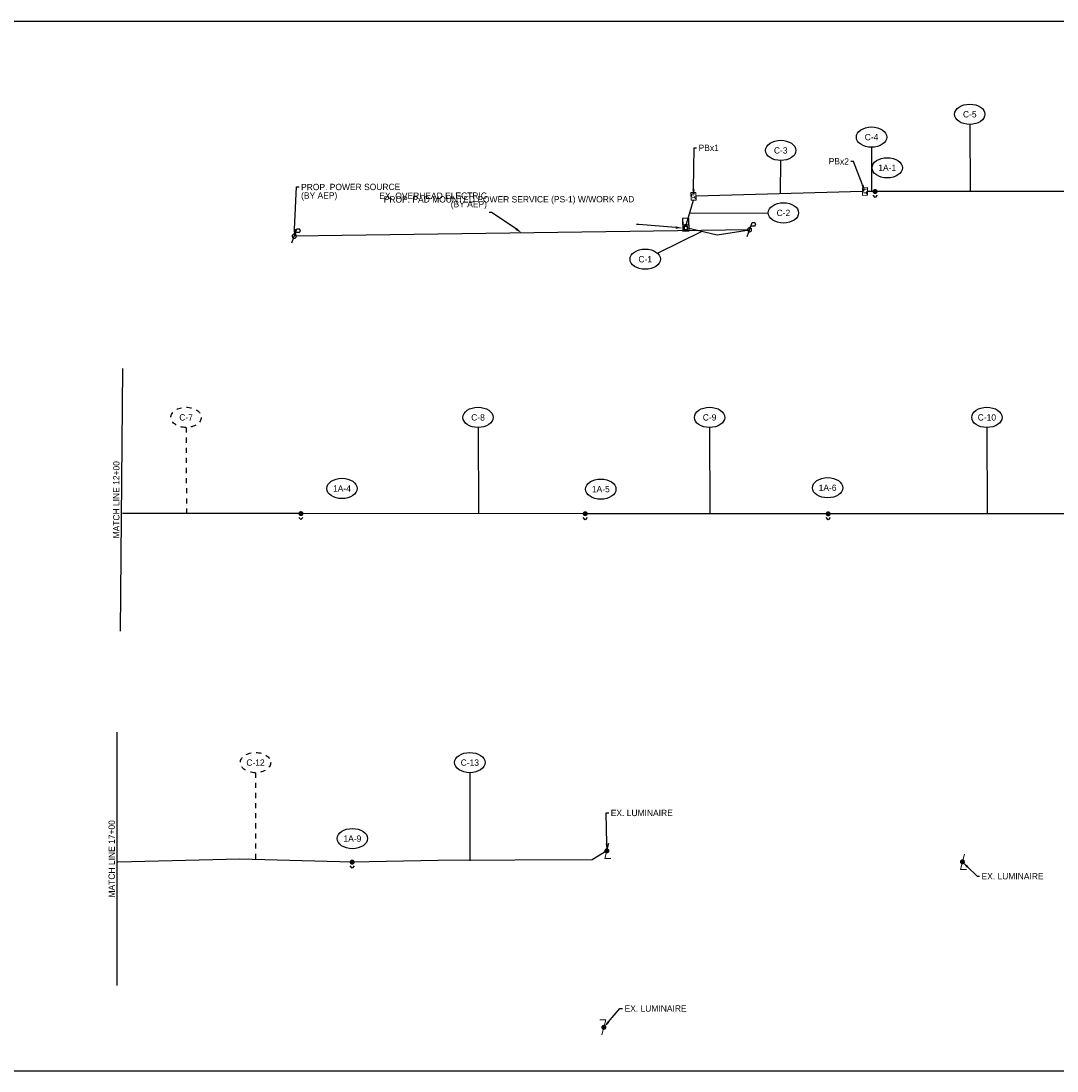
# Model space of a CAD drawing. Header units: feet. Extents: x 300 to 431, y 4 to 24.
# Tile 16 of 17: x 398 to 419, y 4 to 24. Entities that reach past the tile are written whole.
import ezdxf
from ezdxf import colors
from ezdxf.entities.mleader import LeaderData, LeaderLine
from ezdxf.enums import TextEntityAlignment as Align
from ezdxf.math import Vec2, Vec3

# ---------------------------------------------------------------- set-up
doc = ezdxf.new("R2010")
doc.units = ezdxf.units.FT
doc.header["$MEASUREMENT"] = 0
for name, pattern in [('conduitex', [0]), ('conduitpr', [0]), ('F', [0.15, 0.1, -0.05])]:
    doc.linetypes.add(name, pattern=pattern)
doc.layers.add('COLUMNS', color=6, linetype='Continuous', plot=False)
for name, color, linetype in [('LT_P_Conduit', 3, 'conduitpr'), ('LT_P_Luminaires', 1, 'Continuous'), ('LT_P_PullBox', 1, 'Continuous'), ('LT_P_Text', 7, 'Continuous'), ('LT_X_Conduit', 232, 'conduitex'), ('TEXT', 7, 'Continuous')]:
    doc.layers.add(name, color=color, linetype=linetype)
doc.layers.add('LT_X_Luminaires', color=2, linetype='Continuous', transparency=0.35)
doc.styles.add('Slanted-Normal', font='font31.shx', dxfattribs={"height": 0.1})

# ---------------------------------------------------------------- blocks, each defined once
blk = doc.blocks.new('lpb')
at = {"layer": 'LT_P_PullBox', "color": 1, "linetype": 'Continuous', "lineweight": 13, "flags": 128}
blk.add_lwpolyline([(-0.1, 0.1), (0.1, 0.1), (0.1, -0.1), (-0.1, -0.1)], close=True, dxfattribs=at)
for points in [[(-0.064, 0.059), (-0.064, -0.059), (0, -0.059)], [(-0.003, 0.059), (0.07, 0.059)], [(0.034, 0.059), (0.034, -0.059)]]:
    blk.add_lwpolyline(points, dxfattribs=at)

msp = doc.modelspace()

# ---------------------------------------------------------------- hatches: boundary and pattern name
at = {"layer": 'LT_P_Luminaires', "linetype": 'Continuous', "lineweight": 0}
h = msp.add_hatch(color=256, dxfattribs=at)
edge = h.paths.add_edge_path()
edge.add_arc((415.111, 21.005), 0.05, 0.4736, 360.4736)
h = msp.add_hatch(color=256, dxfattribs=at)
edge = h.paths.add_edge_path()
edge.add_arc((403.766, 14.64), 0.05, 0.2204, 360.2204)
h = msp.add_hatch(color=256, dxfattribs=at)
edge = h.paths.add_edge_path()
edge.add_arc((409.383, 14.638), 0.05, 0.2204, 360.2204)
h = msp.add_hatch(color=256, dxfattribs=at)
edge = h.paths.add_edge_path()
edge.add_arc((414.183, 14.635), 0.05, 0.2204, 360.2204)
h = msp.add_hatch(color=256, dxfattribs=at)
edge = h.paths.add_edge_path()
edge.add_arc((404.778, 7.752), 0.05, 0.4736, 360.4736)
at = {"layer": 'LT_X_Luminaires', "linetype": 'Continuous', "lineweight": 0}
h = msp.add_hatch(color=256, dxfattribs=at)
edge = h.paths.add_edge_path()
edge.add_arc((409.811, 7.976), 0.05, 0.4948, 360.4948)
h = msp.add_hatch(color=256, dxfattribs=at)
edge = h.paths.add_edge_path()
edge.add_arc((416.836, 7.757), 0.05, 0.4948, 360.4948)
h = msp.add_hatch(color=256, dxfattribs=at)
edge = h.paths.add_edge_path()
edge.add_arc((409.751, 4.487), 0.05, 180.4948, 540.4948)

# ---------------------------------------------------------------- linework, layer by layer
at = {"layer": 'COLUMNS', "color": 3, "flags": 128}
msp.add_lwpolyline([(397.223, 3.624), (397.223, 24.374), (427.598, 24.374), (427.598, 3.624)], close=True, dxfattribs=at)
at = {"layer": 'LT_P_Conduit', "flags": 128}
for points in [[(414.861, 21.004), (411.572, 20.91)], [(425.674, 21.03), (423.452, 21.021), (419.252, 21.005), (415.111, 21.005), (414.961, 21.006)], [(411.372, 20.321), (411.524, 20.834)], [(411.406, 20.288), (411.987, 20.15), (412.63, 20.249)], [(425.608, 14.645), (424.883, 14.63), (423.032, 14.67), (419.483, 14.633), (414.183, 14.635), (409.383, 14.637), (403.766, 14.64), (400.24, 14.642)], [(409.81, 7.976), (409.519, 7.796), (406.469, 7.786), (404.778, 7.752), (402.558, 7.811), (400.151, 7.75)]]:
    msp.add_lwpolyline(points, dxfattribs=at)
at = {"layer": 'LT_P_Luminaires', "flags": 128}
for points in [[(415.15, 20.93), (415.112, 20.886), (415.073, 20.93)], [(403.804, 14.565), (403.766, 14.52), (403.727, 14.565)], [(409.421, 14.563), (409.383, 14.518), (409.344, 14.563)], [(414.221, 14.56), (414.183, 14.515), (414.144, 14.56)], [(404.817, 7.677), (404.778, 7.632), (404.74, 7.677)]]:
    msp.add_lwpolyline(points, dxfattribs=at)
at = {"layer": 'LT_X_Conduit', "flags": 128}
msp.add_lwpolyline([(412.63, 20.249), (403.635, 20.122)], dxfattribs=at)
at = {"layer": 'LT_X_Luminaires', "linetype": 'Continuous', "lineweight": 13, "flags": 128}
for points in [[(409.849, 8.126), (409.773, 7.826), (409.891, 7.827)], [(416.874, 7.907), (416.798, 7.607), (416.916, 7.608)], [(409.713, 4.337), (409.789, 4.637), (409.671, 4.636)]]:
    msp.add_lwpolyline(points, dxfattribs=at)
at = {"layer": 'TEXT', "flags": 128}
for points in [[(416.982, 22.331), (416.988, 21.003)], [(415.039, 21.88), (415.036, 21.004)], [(413.244, 21.617), (413.235, 20.956)], [(411.448, 20.577), (412.999, 20.581)], [(411.306, 20.474), (411.311, 20.224), (411.436, 20.226), (411.432, 20.477), (411.306, 20.474), (411.309, 20.349), (411.434, 20.351)], [(410.81, 19.785), (411.696, 20.219)], [(411.351, 20.321), (411.393, 20.321)], [(407.265, 16.341), (407.272, 14.641)], [(411.841, 16.341), (411.847, 14.641)], [(417.32, 16.341), (417.326, 14.641)], [(400.128, 10.321), (400.128, 5.313)], [(407.103, 9.519), (407.103, 7.781)]]:
    msp.add_lwpolyline(points, dxfattribs=at)
msp.add_lwpolyline([(411.406, 20.255), (411.405, 20.322), (411.393, 20.321), (411.392, 20.346), (411.35, 20.346), (411.351, 20.321), (411.338, 20.321), (411.34, 20.254)], close=True, dxfattribs=at)
for points in [[(412.583, 20.116), (412.683, 20.395), (412.704, 20.395, -1.106939), (412.704, 20.319), (412.655, 20.319), (412.644, 20.288, 0.997746), (412.616, 20.21, 0.994401), (412.644, 20.288)], [(403.587, 19.989), (403.687, 20.268), (403.708, 20.268, -1.106939), (403.708, 20.192), (403.66, 20.192), (403.649, 20.161, 0.997746), (403.621, 20.083, 0.994401), (403.649, 20.161)]]:
    msp.add_lwpolyline(points, format="xyb", dxfattribs=at)
at = {"layer": 'TEXT'}
msp.add_lwpolyline([(400.243, 17.51), (400.196, 12.316)], dxfattribs=at)
at = {"layer": 'TEXT', "linetype": 'F', "flags": 128}
for points in [[(401.498, 16.341), (401.504, 14.641)], [(402.869, 9.519), (402.869, 7.811)]]:
    msp.add_lwpolyline(points, dxfattribs=at)
at = {"layer": 'TEXT'}
for centre in [(416.981, 22.531), (415.04, 22.08), (413.246, 21.817), (415.35, 21.473), (413.299, 20.582), (410.568, 19.667), (407.265, 16.541), (411.84, 16.541), (417.319, 16.541), (404.577, 15.137), (409.691, 15.123), (414.172, 15.151), (407.103, 9.719), (404.783, 8.217)]:
    msp.add_ellipse(centre, major_axis=(0.3, 0), ratio=0.666667, dxfattribs=at)
at = {"layer": 'TEXT', "linetype": 'F'}
for centre in [(401.497, 16.541), (402.869, 9.719)]:
    msp.add_ellipse(centre, major_axis=(0.3, 0), ratio=0.666667, dxfattribs=at)

# ---------------------------------------------------------------- block references
at = {"layer": 'LT_P_PullBox', "xscale": 0.7500000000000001, "yscale": 0.4999999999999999, "rotation": 270.9787628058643}
for p in [(411.522, 20.909), (414.911, 21.005)]:
    msp.add_blockref('lpb', p, dxfattribs=at)

# ---------------------------------------------------------------- texts
at = {"layer": 'TEXT', "style": 'Slanted-Normal'}
for s, p in [('C-5', (416.981, 22.531)), ('C-4', (415.04, 22.08)), ('C-3', (413.246, 21.817)), ('1A-1', (415.35, 21.473)), ('C-2', (413.299, 20.582)), ('C-1', (410.568, 19.667)), ('C-7', (401.497, 16.541)), ('C-8', (407.265, 16.541)), ('C-9', (411.84, 16.541)), ('C-10', (417.319, 16.541)), ('1A-4', (404.577, 15.137)), ('1A-5', (409.691, 15.123)), ('1A-6', (414.172, 15.151)), ('C-12', (402.869, 9.719)), ('C-13', (407.103, 9.719)), ('1A-9', (404.783, 8.217))]:
    msp.add_text(s, height=0.125, dxfattribs=at).set_placement(p, align=Align.MIDDLE_CENTER)
at = {"layer": 'TEXT', "lineweight": 30, "char_height": 0.125, "width": 1.73317, "attachment_point": 5, "rotation": 90, "line_spacing_factor": 0.9, "style": 'Slanted-Normal'}
for s, insert in [('MATCH LINE 12+00', (400.119, 14.913)), ('MATCH LINE 17+00', (400.028, 7.817))]:
    msp.add_mtext(s, dxfattribs=dict(at, insert=insert))

# ---------------------------------------------------------------- leaders
at = {"layer": 'LT_P_Text'}
ml = msp.add_multileader_mtext('Standard', dxfattribs=at)
ml.set_content('PBx1', color=256, style='Slanted-Normal')
ml.set_leader_properties()
ml.build(insert=Vec2(0, 0))
ml.multileader.update_dxf_attribs({"text_right_attachment_type": 3, "dogleg_length": 0.05, "arrow_head_size": 0.14, "scale": 20})
ctx = ml.context
ctx.base_point, ctx.scale, ctx.char_height, ctx.arrow_head_size, ctx.landing_gap_size, ctx.plane_origin, ctx.plane_x_axis, ctx.plane_y_axis = Vec3(411.583, 21.869), 20, 0.125, 0.14, 0.04, Vec3(411.02, 20.71), Vec3(0.999999, 0.001158), Vec3(-0.001158, 0.999999)
ctx.right_attachment = 3
notes = []
notes.append((ctx, [(0, (1, 1, 0), (411.533, 21.869), (0.999999, 0.001158), 0.05, [(0, [(411.522, 20.909)], 0, [])])]))
ctx.mtext.insert, ctx.mtext.text_direction, ctx.mtext.rotation, ctx.mtext.width, ctx.mtext.defined_height, ctx.mtext.line_spacing_factor, ctx.mtext.flow_direction = Vec3(411.623, 21.931), Vec3(0.999999, 0.001158), 0.001158, 0.34249, 0.13, 0.8, 5
ml = msp.add_multileader_mtext('Standard', dxfattribs=at)
ml.set_content('PBx2', color=256, style='Slanted-Normal')
ml.set_leader_properties()
ml.build(insert=Vec2(0, 0))
ml.multileader.update_dxf_attribs({"text_right_attachment_type": 3, "dogleg_length": 0.05, "arrow_head_size": 0.14, "scale": 20})
ctx = ml.context
ctx.base_point, ctx.scale, ctx.char_height, ctx.arrow_head_size, ctx.landing_gap_size, ctx.plane_origin, ctx.plane_x_axis, ctx.plane_y_axis = Vec3(414.114, 21.604), 20, 0.125, 0.14, 0.04, Vec3(414.412, 20.763), Vec3(0.999911, -0.013364), Vec3(0.013364, 0.999911)
ctx.right_attachment, ctx.text_align_type = 3, 2
notes.append((ctx, [(1, (1, 1, 0), (414.683, 21.597), (-0.999911, 0.013364), 0.05, [(0, [(414.911, 21.004)], 0, [])])]))
ctx.mtext.insert, ctx.mtext.text_direction, ctx.mtext.rotation, ctx.mtext.width, ctx.mtext.defined_height, ctx.mtext.alignment, ctx.mtext.line_spacing_factor, ctx.mtext.flow_direction = Vec3(414.594, 21.661), Vec3(0.999911, -0.013364), 6.269821, 0.34249, 0.13, 3, 0.8, 5
ml = msp.add_multileader_mtext('Standard', dxfattribs=at)
ml.set_content('PROP. POWER SOURCE \\P(BY AEP)', color=256, style='Slanted-Normal')
ml.set_leader_properties()
ml.build(insert=Vec2(0, 0))
ml.multileader.update_dxf_attribs({"text_right_attachment_type": 3, "dogleg_length": 0.05, "arrow_head_size": 0.14, "scale": 20})
ctx = ml.context
ctx.base_point, ctx.scale, ctx.char_height, ctx.arrow_head_size, ctx.landing_gap_size, ctx.plane_origin, ctx.plane_x_axis, ctx.plane_y_axis = Vec3(403.729, 21.094), 20, 0.125, 0.14, 0.04, Vec3(403.084, 19.838), Vec3(0.999999, 0.001158), Vec3(-0.001158, 0.999999)
ctx.right_attachment = 3
notes.append((ctx, [(0, (1, 1, 0), (403.679, 21.094), (0.999999, 0.001158), 0.05, [(0, [(403.635, 20.122)], 0, [])])]))
ctx.mtext.insert, ctx.mtext.text_direction, ctx.mtext.rotation, ctx.mtext.width, ctx.mtext.defined_height, ctx.mtext.line_spacing_factor, ctx.mtext.flow_direction = Vec3(403.769, 21.156), Vec3(0.999999, 0.001158), 0.001158, 1.25846, 0.13, 0.8, 5
ml = msp.add_multileader_mtext('Standard', dxfattribs=at)
ml.set_content('EX. OVERHEAD ELECTRIC \\P(BY AEP)', color=256, style='Slanted-Normal')
ml.set_leader_properties()
ml.build(insert=Vec2(0, 0))
ml.multileader.update_dxf_attribs({"text_right_attachment_type": 3, "dogleg_length": 0.05, "arrow_head_size": 0.14, "scale": 20})
ctx = ml.context
ctx.base_point, ctx.scale, ctx.char_height, ctx.arrow_head_size, ctx.landing_gap_size, ctx.plane_origin, ctx.plane_x_axis, ctx.plane_y_axis = Vec3(406.106, 20.922), 20, 0.125, 0.14, 0.04, Vec3(407.568, 19.906), Vec3(0.999999, 0.001158), Vec3(-0.001158, 0.999999)
ctx.right_attachment, ctx.text_align_type = 3, 2
notes.append((ctx, [(1, (1, 1, 0), (407.532, 20.59), (-0.999999, -0.001158), 0.05, [(0, [(408.132, 20.186)], 0, [])])]))
ctx.mtext.insert, ctx.mtext.text_direction, ctx.mtext.rotation, ctx.mtext.width, ctx.mtext.defined_height, ctx.mtext.alignment, ctx.mtext.line_spacing_factor, ctx.mtext.flow_direction = Vec3(407.441, 20.986), Vec3(0.999999, 0.001158), 0.001158, 1.31625, 0.13, 3, 0.8, 5
ml = msp.add_multileader_mtext('Standard', dxfattribs=at)
ml.set_content('PROP. PAD MOUNTED POWER SERVICE (PS-1) W/WORK PAD', color=256, style='Slanted-Normal')
ml.set_leader_properties()
ml.build(insert=Vec2(0, 0))
ml.multileader.update_dxf_attribs({"text_right_attachment_type": 3, "dogleg_length": 0.05, "arrow_head_size": 0.14, "scale": 20})
ctx = ml.context
ctx.base_point, ctx.scale, ctx.char_height, ctx.arrow_head_size, ctx.landing_gap_size, ctx.plane_origin, ctx.plane_x_axis, ctx.plane_y_axis = Vec3(408.807, 20.852), 20, 0.125, 0.14, 0.04, Vec3(410.81, 20.013), Vec3(0.999999, 0.001158), Vec3(-0.001158, 0.999999)
ctx.right_attachment, ctx.text_align_type = 3, 2
notes.append((ctx, [(1, (1, 1, 0), (410.443, 20.354), (-0.999999, -0.001158), 0.05, [(0, [(411.31, 20.282)], 0, [])])]))
ctx.mtext.insert, ctx.mtext.text_direction, ctx.mtext.rotation, ctx.mtext.width, ctx.mtext.defined_height, ctx.mtext.alignment, ctx.mtext.line_spacing_factor, ctx.mtext.flow_direction = Vec3(410.352, 20.916), Vec3(0.999999, 0.001158), 0.001158, 1.55002, 0.116, 3, 0.8, 5
ml = msp.add_multileader_mtext('Standard', dxfattribs=at)
ml.set_content('EX. LUMINAIRE', color=256, style='Slanted-Normal')
ml.set_leader_properties()
ml.build(insert=Vec2(0, 0))
ml.multileader.update_dxf_attribs({"text_right_attachment_type": 3, "dogleg_length": 0.05, "arrow_head_size": 0.14, "scale": 20})
ctx = ml.context
ctx.base_point, ctx.scale, ctx.char_height, ctx.arrow_head_size, ctx.landing_gap_size, ctx.plane_origin, ctx.plane_x_axis, ctx.plane_y_axis = Vec3(409.847, 8.724), 20, 0.125, 0.14, 0.04, Vec3(409.309, 7.771), Vec3(0.999999, 0.001158), Vec3(-0.001158, 0.999999)
ctx.right_attachment = 3
notes.append((ctx, [(0, (1, 1, 0), (409.797, 8.724), (0.999999, 0.001158), 0.05, [(0, [(409.811, 7.976)], 0, [])])]))
ctx.mtext.insert, ctx.mtext.text_direction, ctx.mtext.rotation, ctx.mtext.width, ctx.mtext.defined_height, ctx.mtext.line_spacing_factor, ctx.mtext.flow_direction = Vec3(409.887, 8.786), Vec3(0.999999, 0.001158), 0.001158, 0.34249, 0.13, 0.8, 5
ml = msp.add_multileader_mtext('Standard', dxfattribs=at)
ml.set_content('EX. LUMINAIRE', color=256, style='Slanted-Normal')
ml.set_leader_properties()
ml.build(insert=Vec2(0, 0))
ml.multileader.update_dxf_attribs({"text_right_attachment_type": 3, "dogleg_length": 0.05, "arrow_head_size": 0.14, "scale": 20})
ctx = ml.context
ctx.base_point, ctx.scale, ctx.char_height, ctx.arrow_head_size, ctx.landing_gap_size, ctx.plane_origin, ctx.plane_x_axis, ctx.plane_y_axis = Vec3(417.174, 7.473), 20, 0.125, 0.14, 0.04, Vec3(416.334, 7.552), Vec3(0.999999, 0.001158), Vec3(-0.001158, 0.999999)
ctx.right_attachment = 3
notes.append((ctx, [(0, (1, 1, 0), (417.124, 7.473), (0.999999, 0.001158), 0.05, [(0, [(416.836, 7.757)], 0, [])])]))
ctx.mtext.insert, ctx.mtext.text_direction, ctx.mtext.rotation, ctx.mtext.width, ctx.mtext.defined_height, ctx.mtext.line_spacing_factor, ctx.mtext.flow_direction = Vec3(417.213, 7.535), Vec3(0.999999, 0.001158), 0.001158, 0.34249, 0.13, 0.8, 5
ml = msp.add_multileader_mtext('Standard', dxfattribs=at)
ml.set_content('EX. LUMINAIRE', color=256, style='Slanted-Normal')
ml.set_leader_properties()
ml.build(insert=Vec2(0, 0))
ml.multileader.update_dxf_attribs({"text_right_attachment_type": 3, "dogleg_length": 0.05, "arrow_head_size": 0.14, "scale": 20})
ctx = ml.context
ctx.base_point, ctx.scale, ctx.char_height, ctx.arrow_head_size, ctx.landing_gap_size, ctx.plane_origin, ctx.plane_x_axis, ctx.plane_y_axis = Vec3(410.12, 4.86), 20, 0.125, 0.14, 0.04, Vec3(409.249, 4.282), Vec3(0.999999, 0.001158), Vec3(-0.001158, 0.999999)
ctx.right_attachment = 3
notes.append((ctx, [(0, (1, 1, 0), (410.07, 4.86), (0.999999, 0.001158), 0.05, [(0, [(409.751, 4.487)], 0, [])])]))
ctx.mtext.insert, ctx.mtext.text_direction, ctx.mtext.rotation, ctx.mtext.width, ctx.mtext.defined_height, ctx.mtext.line_spacing_factor, ctx.mtext.flow_direction = Vec3(410.16, 4.922), Vec3(0.999999, 0.001158), 0.001158, 0.34249, 0.13, 0.8, 5
for ctx, leaders in notes:
    for number, flags, end, landing, length, lines in leaders:
        leader = LeaderData()
        leader.index, (leader.has_last_leader_line, leader.has_dogleg_vector, leader.attachment_direction) = number, flags
        leader.last_leader_point, leader.dogleg_vector, leader.dogleg_length = Vec3(end), Vec3(landing), length
        for number, points, colour, breaks in lines:
            line = LeaderLine()
            line.index, line.vertices, line.color, line.breaks = number, Vec3.list(points), colors.encode_raw_color(colour), breaks
            leader.lines.append(line)
        ctx.leaders.append(leader)

doc.saveas('drawing.dxf')
